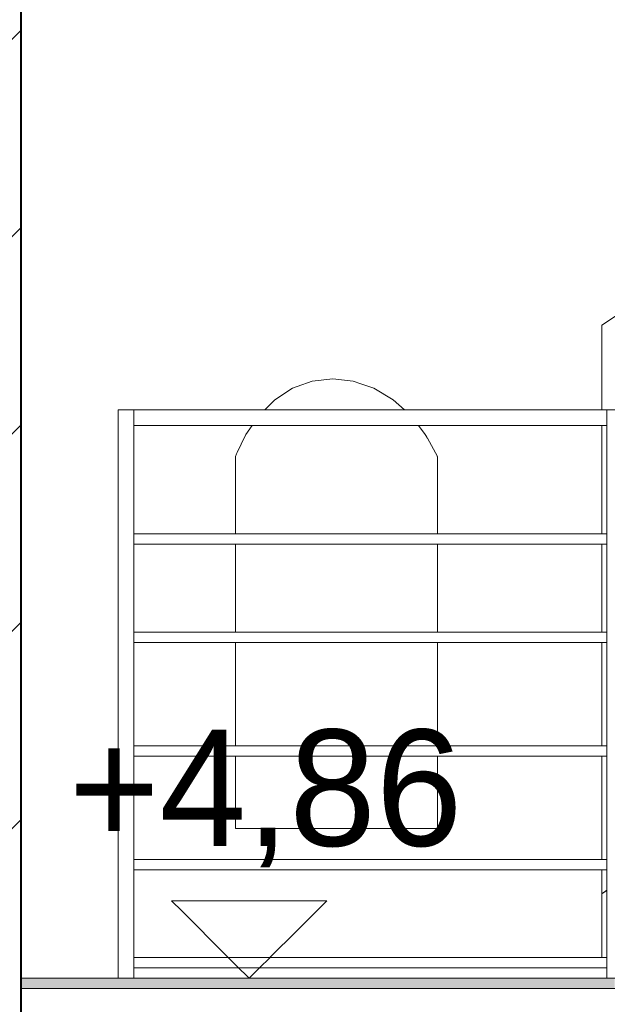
# Model space of a CAD drawing. Header units: millimetres. Extents: x 67877 to 166263, y -957 to 33454.
# Tile 48 of 98: x 79922 to 81058, y 11895 to 13801. Entities that reach past the tile are written whole.
import ezdxf

# ---------------------------------------------------------------- set-up
doc = ezdxf.new("R2010")
doc.units = ezdxf.units.MM
doc.linetypes.add('Wipeout_Contour', pattern=[1000, 0, -1000])
for name, color, linetype, lineweight in [('0_Nr_pióra__1', 7, 'Continuous', 13), ('0_Nr_pióra__103', 7, 'Continuous', 5), ('inw_schody zewnętrzne_Nr_pióra__1', 7, 'Continuous', 13), ('inw_schody zewnętrzne_Nr_pióra__103', 7, 'Continuous', 5), ('inw_schody zewnętrzne_Nr_pióra__27', 7, 'Continuous', 40)]:
    doc.layers.add(name, color=color, linetype=linetype, lineweight=lineweight)
doc.layers.add('inw_schody zewnętrzne', color=7, linetype='Continuous')
doc.styles.add('STYL_AUTOMATYCZNY_1', font='GOTHIC.TTF')
pattern_1 = [(45, (51469.33, 7089.58), (-190.9188, 190.9188), [])]

# ---------------------------------------------------------------- blocks, each defined once
blk = doc.blocks.new('Wymiary_55_4', base_point=(768627.9, 9083.1))
at = {"layer": '0_Nr_pióra__1', "linetype": 'Continuous'}
for p, q in [((768627.9, 9083.1), (768477.9, 9233.1)), ((768477.9, 9233.1), (768777.9, 9233.1)), ((768777.9, 9233.1), (768627.9, 9083.1))]:
    blk.add_line(p, q, dxfattribs=at)
at = {"layer": '0_Nr_pióra__1', "insert": (768279, 9297.4), "char_height": 225, "attachment_point": 7, "style": 'STYL_AUTOMATYCZNY_1'}
blk.add_mtext('\\A1;{\\pql;\\fCentury Gothic|b0|i0|c238|p34;+4,86}', dxfattribs=at)

msp = doc.modelspace()

# ---------------------------------------------------------------- wipeouts: each hides what was drawn before it
at = {"linetype": 'Wipeout_Contour', "ltscale": 3073088.579793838}
msp.add_wipeout([(79924.545, 14806.011), (79924.544, 11946.011), (79949.128, 11946.011), (79949.128, 14806.011)], dxfattribs=at).dxf.layer = 'inw_schody zewnętrzne'
at = {"linetype": 'Wipeout_Contour', "ltscale": 2306573.489375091}
msp.add_wipeout([(80487.852, 13101.412), (80567.337, 13101.412), (80527.595, 13106.011)], dxfattribs=at).dxf.layer = 'inw_schody zewnętrzne'
at = {"linetype": 'Wipeout_Contour', "ltscale": 3075441.391277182}
msp.add_wipeout([(80415.885, 13065.533), (80396.162, 13046.011), (80666.347, 13046.011), (80644.548, 13065.533)], dxfattribs=at).dxf.layer = 'inw_schody zewnętrzne'
at = {"linetype": 'Wipeout_Contour', "ltscale": 3074060.995850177}
msp.add_wipeout([(80232.111, 13016.011), (80142.904, 13016.011), (80142.904, 12806.011), (80232.111, 12806.011)], dxfattribs=at).dxf.layer = 'inw_schody zewnętrzne'
at = {"linetype": 'Wipeout_Contour', "ltscale": 4613159.747511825}
msp.add_wipeout([(80339.615, 12956.011), (80729.87, 12956.011), (80710.624, 12990.892), (80706.601, 12998.535), (80359.745, 12998.535), (80341.834, 12960.931)], dxfattribs=at).dxf.layer = 'inw_schody zewnętrzne'
at = {"linetype": 'Wipeout_Contour', "ltscale": 3074050.117984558}
msp.add_wipeout([(80142.904, 12786.011), (80142.904, 12616.011), (80232.111, 12616.011), (80232.111, 12786.011)], dxfattribs=at).dxf.layer = 'inw_schody zewnętrzne'
at = {"linetype": 'Wipeout_Contour', "ltscale": 3076449.645032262}
msp.add_wipeout([(80729.87, 12786.011), (80729.87, 12616.011), (80845.007, 12616.011), (80845.007, 12786.011)], dxfattribs=at).dxf.layer = 'inw_schody zewnętrzne'
at = {"linetype": 'Wipeout_Contour', "ltscale": 3074039.737354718}
msp.add_wipeout([(80142.904, 12596.011), (80142.904, 12396.011), (80232.111, 12396.011), (80232.111, 12596.011)], dxfattribs=at).dxf.layer = 'inw_schody zewnętrzne'
at = {"linetype": 'Wipeout_Contour', "ltscale": 3076439.27249884}
msp.add_wipeout([(80845.007, 12596.011), (80729.87, 12596.011), (80729.87, 12396.011), (80845.007, 12396.011)], dxfattribs=at).dxf.layer = 'inw_schody zewnętrzne'
at = {"linetype": 'Wipeout_Contour', "ltscale": 3074028.832707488}
msp.add_wipeout([(80142.904, 12176.011), (80232.111, 12176.011), (80232.111, 12376.011), (80142.904, 12376.011)], dxfattribs=at).dxf.layer = 'inw_schody zewnętrzne'
at = {"linetype": 'Wipeout_Contour', "ltscale": 3074018.891044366}
msp.add_wipeout([(80142.904, 11986.011), (80232.111, 11986.011), (80232.111, 12156.011), (80142.904, 12156.011)], dxfattribs=at).dxf.layer = 'inw_schody zewnętrzne'
at = {"linetype": 'Wipeout_Contour', "ltscale": 3074013.395280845}
msp.add_wipeout([(80142.904, 11946.011), (80232.111, 11946.011), (80232.111, 11966.011), (80142.904, 11966.011)], dxfattribs=at).dxf.layer = 'inw_schody zewnętrzne'

# ---------------------------------------------------------------- next in the draw order: wipeouts: each hides what was drawn before it
at = {"linetype": 'Wipeout_Contour', "ltscale": 3075436.848582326}
msp.add_wipeout([(80415.885, 13065.533), (80644.548, 13065.533), (80606.958, 13087.767), (80449.893, 13087.767)], dxfattribs=at).dxf.layer = 'inw_schody zewnętrzne'
at = {"linetype": 'Wipeout_Contour', "ltscale": 4611793.784616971}
msp.add_wipeout([(80232.111, 12806.011), (80339.615, 12806.011), (80339.615, 12956.011), (80341.834, 12960.931), (80341.834, 13016.011), (80232.111, 13016.011)], dxfattribs=at).dxf.layer = 'inw_schody zewnętrzne'
at = {"linetype": 'Wipeout_Contour', "ltscale": 3075447.285966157}
msp.add_wipeout([(80359.745, 12998.535), (80706.601, 12998.535), (80693.127, 13016.011), (80371.935, 13016.011)], dxfattribs=at).dxf.layer = 'inw_schody zewnętrzne'
at = {"linetype": 'Wipeout_Contour', "ltscale": 3074443.508079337}
msp.add_wipeout([(80339.615, 12786.011), (80232.111, 12786.011), (80232.111, 12616.011), (80339.615, 12616.011)], dxfattribs=at).dxf.layer = 'inw_schody zewnętrzne'
at = {"linetype": 'Wipeout_Contour', "ltscale": 3076958.214912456}
msp.add_wipeout([(80845.007, 12616.011), (80984.176, 12616.011), (80984.176, 12786.011), (80845.007, 12786.011)], dxfattribs=at).dxf.layer = 'inw_schody zewnętrzne'
at = {"linetype": 'Wipeout_Contour', "ltscale": 3074433.128777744}
msp.add_wipeout([(80232.111, 12396.011), (80339.615, 12396.011), (80339.615, 12596.011), (80232.111, 12596.011)], dxfattribs=at).dxf.layer = 'inw_schody zewnętrzne'
at = {"linetype": 'Wipeout_Contour', "ltscale": 3076947.844093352}
msp.add_wipeout([(80984.176, 12596.011), (80845.007, 12596.011), (80845.007, 12396.011), (80984.176, 12396.011)], dxfattribs=at).dxf.layer = 'inw_schody zewnętrzne'
at = {"linetype": 'Wipeout_Contour', "ltscale": 4611743.316420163}
msp.add_wipeout([(80232.111, 12376.011), (80232.111, 12176.011), (80341.834, 12176.011), (80341.834, 12236.011), (80339.615, 12236.011), (80339.615, 12376.011)], dxfattribs=at).dxf.layer = 'inw_schody zewnętrzne'
at = {"linetype": 'Wipeout_Contour', "ltscale": 3074416.722049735}
msp.add_wipeout([(80232.111, 11986.011), (80341.834, 11986.011), (80341.834, 12156.011), (80232.111, 12156.011)], dxfattribs=at).dxf.layer = 'inw_schody zewnętrzne'
at = {"linetype": 'Wipeout_Contour', "ltscale": 3074411.226998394}
msp.add_wipeout([(80341.834, 11966.011), (80232.111, 11966.011), (80232.111, 11946.011), (80341.834, 11946.011)], dxfattribs=at).dxf.layer = 'inw_schody zewnętrzne'
at = {"linetype": 'Wipeout_Contour', "ltscale": 9206737.238847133}
msp.add_wipeout([(79924.544, 10926.011), (79924.544, 11946.011), (79699.793, 11946.011), (79293.148, 11946.011), (78748.957, 11946.011), (77975.263, 11946.011), (77866.301, 11946.011), (77866.301, 10926.011), (77975.263, 10926.011), (78748.957, 10926.011), (79293.148, 10926.011), (79699.793, 10926.011)], dxfattribs=at).dxf.layer = 'inw_schody zewnętrzne'

# ---------------------------------------------------------------- next in the draw order: hatches: boundary and pattern name
at = {"layer": 'inw_schody zewnętrzne_Nr_pióra__1', "linetype": 'Continuous'}
h = msp.add_hatch(dxfattribs=at)
h.set_pattern_fill('Bloczki_ceramiczne_0004', color=256, style=0, pattern_type=2)
h.set_pattern_definition(pattern_1)
h.paths.add_polyline_path([(79924.544, 10926.011), (79924.544, 11946.011), (79699.793, 11946.011), (79293.148, 11946.011), (78748.957, 11946.011), (77975.263, 11946.011), (77866.301, 11946.011), (77866.301, 10926.011), (77975.263, 10926.011), (78748.957, 10926.011), (79293.148, 10926.011), (79699.793, 10926.011)])

# ---------------------------------------------------------------- next in the draw order: linework, layer by layer
at = {"layer": '0_Nr_pióra__1', "linetype": 'Continuous'}
for p, q in [((79924.544, 11926.011), (79931.102, 11926.011)), ((79931.102, 11926.011), (79942.032, 11926.011))]:
    msp.add_line(p, q, dxfattribs=at)
at = {"layer": '0_Nr_pióra__103', "linetype": 'Continuous'}
msp.add_line((81072.816, 11926.011), (79924.544, 11926.011), dxfattribs=at)

# ---------------------------------------------------------------- next in the draw order: wipeouts: each hides what was drawn before it
at = {"linetype": 'Wipeout_Contour', "ltscale": 4613132.990643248}
msp.add_wipeout([(80458.498, 13090.985), (80449.893, 13087.767), (80606.958, 13087.767), (80581.604, 13096.344), (80567.337, 13101.412), (80487.852, 13101.412)], dxfattribs=at).dxf.layer = 'inw_schody zewnętrzne'
at = {"linetype": 'Wipeout_Contour', "ltscale": 3074731.204247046}
msp.add_wipeout([(80341.834, 13016.011), (80341.834, 12960.931), (80359.745, 12998.535), (80371.935, 13016.011)], dxfattribs=at).dxf.layer = 'inw_schody zewnętrzne'
at = {"linetype": 'Wipeout_Contour', "ltscale": 4614539.500681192}
msp.add_wipeout([(80710.624, 12990.892), (80729.87, 12956.011), (80729.87, 12806.011), (80845.007, 12806.011), (80845.007, 13016.011), (80710.624, 13016.011)], dxfattribs=at).dxf.layer = 'inw_schody zewnętrzne'
at = {"linetype": 'Wipeout_Contour', "ltscale": 3075438.944734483}
msp.add_wipeout([(80339.615, 12616.011), (80729.87, 12616.011), (80729.87, 12786.011), (80339.615, 12786.011)], dxfattribs=at).dxf.layer = 'inw_schody zewnętrzne'
at = {"linetype": 'Wipeout_Contour', "ltscale": 3077383.797660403}
msp.add_wipeout([(80984.176, 12616.011), (81057.816, 12616.011), (81057.816, 12786.011), (80984.176, 12786.011)], dxfattribs=at).dxf.layer = 'inw_schody zewnętrzne'
at = {"linetype": 'Wipeout_Contour', "ltscale": 3075428.568791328}
msp.add_wipeout([(80339.615, 12596.011), (80339.615, 12396.011), (80729.87, 12396.011), (80729.87, 12596.011)], dxfattribs=at).dxf.layer = 'inw_schody zewnętrzne'
at = {"linetype": 'Wipeout_Contour', "ltscale": 3077373.428274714}
msp.add_wipeout([(80984.176, 12396.011), (81057.816, 12396.011), (81057.816, 12596.011), (80984.176, 12596.011)], dxfattribs=at).dxf.layer = 'inw_schody zewnętrzne'
at = {"linetype": 'Wipeout_Contour', "ltscale": 3074875.962957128}
msp.add_wipeout([(80341.834, 12176.011), (80458.498, 12176.011), (80458.498, 12236.011), (80341.834, 12236.011)], dxfattribs=at).dxf.layer = 'inw_schody zewnętrzne'
at = {"linetype": 'Wipeout_Contour', "ltscale": 3074869.463606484}
msp.add_wipeout([(80458.498, 12156.011), (80341.834, 12156.011), (80341.834, 11986.011), (80458.498, 11986.011)], dxfattribs=at).dxf.layer = 'inw_schody zewnętrzne'
at = {"linetype": 'Wipeout_Contour', "ltscale": 3074863.969364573}
msp.add_wipeout([(80341.834, 11946.011), (80458.498, 11946.011), (80458.498, 11966.011), (80341.834, 11966.011)], dxfattribs=at).dxf.layer = 'inw_schody zewnętrzne'

# ---------------------------------------------------------------- next in the draw order: linework, layer by layer
at = {"layer": 'inw_schody zewnętrzne_Nr_pióra__103', "linetype": 'Continuous'}
for p, q in [((80458.498, 13090.985), (80487.852, 13101.412)), ((80487.852, 13101.412), (80527.595, 13106.011)), ((80527.595, 13106.011), (80567.337, 13101.412)), ((80567.337, 13101.412), (80581.604, 13096.344)), ((80581.604, 13096.344), (80606.958, 13087.767)), ((80415.885, 13065.533), (80449.893, 13087.767)), ((80449.893, 13087.767), (80458.498, 13090.985)), ((80606.958, 13087.767), (80644.548, 13065.533))]:
    msp.add_line(p, q, dxfattribs=at)

# ---------------------------------------------------------------- next in the draw order: wipeouts: each hides what was drawn before it
at = {"linetype": 'Wipeout_Contour', "ltscale": 3075696.534844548}
msp.add_wipeout([(80142.904, 12616.011), (80142.904, 12596.011), (81057.816, 12596.011), (81057.816, 12616.011)], dxfattribs=at)
at = {"linetype": 'Wipeout_Contour', "ltscale": 9207042.629248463}
msp.add_wipeout([(77866.301, 14826.011), (77866.301, 11946.011), (77975.263, 11946.011), (78748.957, 11946.011), (79293.148, 11946.011), (79699.793, 11946.011), (79924.544, 11946.011), (79924.544, 14826.011), (79699.793, 14826.011), (79293.148, 14826.011), (78748.957, 14826.011), (77975.263, 14826.011)], dxfattribs=at).dxf.layer = 'inw_schody zewnętrzne'
at = {"linetype": 'Wipeout_Contour', "ltscale": 3076135.924412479}
msp.add_wipeout([(80693.127, 13016.011), (80706.601, 12998.535), (80710.624, 12990.892), (80710.624, 13016.011)], dxfattribs=at).dxf.layer = 'inw_schody zewnętrzne'
at = {"linetype": 'Wipeout_Contour', "ltscale": 3076969.082495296}
msp.add_wipeout([(80984.176, 13016.011), (80845.007, 13016.011), (80845.007, 12806.011), (80984.176, 12806.011)], dxfattribs=at).dxf.layer = 'inw_schody zewnętrzne'
at = {"linetype": 'Wipeout_Contour', "ltscale": 3075448.237732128}
msp.add_wipeout([(80729.87, 12956.011), (80339.615, 12956.011), (80339.615, 12806.011), (80729.87, 12806.011)], dxfattribs=at).dxf.layer = 'inw_schody zewnętrzne'
at = {"linetype": 'Wipeout_Contour', "ltscale": 3075355.467520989}
msp.add_wipeout([(80458.498, 12176.011), (80581.604, 12176.011), (80581.604, 12236.011), (80458.498, 12236.011)], dxfattribs=at).dxf.layer = 'inw_schody zewnętrzne'
at = {"linetype": 'Wipeout_Contour', "ltscale": 3075348.969183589}
msp.add_wipeout([(80458.498, 12156.011), (80458.498, 11986.011), (80581.604, 11986.011), (80581.604, 12156.011)], dxfattribs=at).dxf.layer = 'inw_schody zewnętrzne'
at = {"linetype": 'Wipeout_Contour', "ltscale": 3075343.475798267}
msp.add_wipeout([(80458.498, 11966.011), (80458.498, 11946.011), (80581.604, 11946.011), (80581.604, 11966.011)], dxfattribs=at).dxf.layer = 'inw_schody zewnętrzne'

# ---------------------------------------------------------------- next in the draw order: hatches: boundary and pattern name
at = {"layer": 'inw_schody zewnętrzne_Nr_pióra__1', "linetype": 'Continuous'}
h = msp.add_hatch(dxfattribs=at)
h.set_pattern_fill('Bloczki_ceramiczne_0004', color=256, style=0, pattern_type=2)
h.set_pattern_definition(pattern_1)
h.paths.add_polyline_path([(77866.301, 14826.011), (77866.301, 11946.011), (77975.263, 11946.011), (78748.957, 11946.011), (79293.148, 11946.011), (79699.793, 11946.011), (79924.544, 11946.011), (79924.544, 14826.011), (79699.793, 14826.011), (79293.148, 14826.011), (78748.957, 14826.011), (77975.263, 14826.011)])

# ---------------------------------------------------------------- next in the draw order: linework, layer by layer
at = {"layer": '0_Nr_pióra__1', "linetype": 'Continuous'}
for p, q in [((79924.544, 11946.011), (79931.102, 11946.011)), ((79924.544, 11946.011), (79924.544, 11926.011)), ((79931.102, 11946.011), (79942.032, 11946.011))]:
    msp.add_line(p, q, dxfattribs=at)
at = {"layer": 'inw_schody zewnętrzne_Nr_pióra__103', "linetype": 'Continuous'}
for p, q in [((80341.834, 12960.931), (80359.745, 12998.535)), ((80706.601, 12998.535), (80710.624, 12990.892)), ((80710.624, 12990.892), (80729.87, 12956.011)), ((80339.615, 12956.011), (80341.834, 12960.931))]:
    msp.add_line(p, q, dxfattribs=at)
at = {"layer": 'inw_schody zewnętrzne_Nr_pióra__27', "linetype": 'Continuous'}
for p, q in [((79924.544, 14826.011), (79924.544, 11946.011)), ((79924.544, 11946.011), (79924.544, 10926.011))]:
    msp.add_line(p, q, dxfattribs=at)

# ---------------------------------------------------------------- next in the draw order: wipeouts: each hides what was drawn before it
at = {"linetype": 'Wipeout_Contour', "ltscale": 3077394.663740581}
msp.add_wipeout([(81057.816, 13016.011), (80984.176, 13016.011), (80984.176, 12806.011), (81057.816, 12806.011)], dxfattribs=at).dxf.layer = 'inw_schody zewnętrzne'
at = {"linetype": 'Wipeout_Contour', "ltscale": 3075859.682832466}
msp.add_wipeout([(80581.604, 12236.011), (80581.604, 12176.011), (80710.624, 12176.011), (80710.624, 12236.011)], dxfattribs=at).dxf.layer = 'inw_schody zewnętrzne'
at = {"linetype": 'Wipeout_Contour', "ltscale": 3075853.185560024}
msp.add_wipeout([(80581.604, 12156.011), (80581.604, 11986.011), (80710.624, 11986.011), (80710.624, 12156.011)], dxfattribs=at).dxf.layer = 'inw_schody zewnętrzne'
at = {"linetype": 'Wipeout_Contour', "ltscale": 3075847.693075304}
msp.add_wipeout([(80581.604, 11946.011), (80710.624, 11946.011), (80710.624, 11966.011), (80581.604, 11966.011)], dxfattribs=at).dxf.layer = 'inw_schody zewnętrzne'

# ---------------------------------------------------------------- next in the draw order: wipeouts: each hides what was drawn before it
at = {"linetype": 'Wipeout_Contour', "ltscale": 3075739.616202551}
msp.add_wipeout([(80142.904, 13046.011), (80142.904, 13016.011), (81063.878, 13016.011), (81072.816, 13046.011)], dxfattribs=at)
at = {"linetype": 'Wipeout_Contour', "ltscale": 3075706.258736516}
msp.add_wipeout([(80142.904, 12806.011), (80142.904, 12786.011), (81057.816, 12786.011), (81057.816, 12806.011)], dxfattribs=at)
at = {"linetype": 'Wipeout_Contour', "ltscale": 4614488.666323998}
msp.add_wipeout([(80729.87, 12236.011), (80710.624, 12236.011), (80710.624, 12176.011), (80845.007, 12176.011), (80845.007, 12376.011), (80729.87, 12376.011)], dxfattribs=at).dxf.layer = 'inw_schody zewnętrzne'
at = {"linetype": 'Wipeout_Contour', "ltscale": 3076379.953630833}
msp.add_wipeout([(80845.007, 12156.011), (80710.624, 12156.011), (80710.624, 11986.011), (80845.007, 11986.011)], dxfattribs=at).dxf.layer = 'inw_schody zewnętrzne'
at = {"linetype": 'Wipeout_Contour', "ltscale": 3076374.462086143}
msp.add_wipeout([(80710.624, 11966.011), (80710.624, 11946.011), (80845.007, 11946.011), (80845.007, 11966.011)], dxfattribs=at).dxf.layer = 'inw_schody zewnętrzne'

# ---------------------------------------------------------------- next in the draw order: linework, layer by layer
at = {"layer": 'inw_schody zewnętrzne_Nr_pióra__103', "linetype": 'Continuous'}
for p, q in [((80396.162, 13046.011), (80415.885, 13065.533)), ((80644.548, 13065.533), (80666.347, 13046.011)), ((80359.745, 12998.535), (80371.935, 13016.011)), ((80693.127, 13016.011), (80706.601, 12998.535)), ((80339.615, 12806.011), (80339.615, 12956.011)), ((80729.87, 12956.011), (80729.87, 12806.011)), ((80339.615, 12616.011), (80339.615, 12786.011)), ((80729.87, 12786.011), (80729.87, 12616.011))]:
    msp.add_line(p, q, dxfattribs=at)

# ---------------------------------------------------------------- next in the draw order: wipeouts: each hides what was drawn before it
at = {"linetype": 'Wipeout_Contour', "ltscale": 2308177.30237064}
msp.add_wipeout([(81057.816, 13046.011), (81072.816, 13046.011), (81057.816, 13050.48)], dxfattribs=at)
at = {"linetype": 'Wipeout_Contour', "ltscale": 3075419.127305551}
msp.add_wipeout([(80339.615, 12236.011), (80729.87, 12236.011), (80729.87, 12376.011), (80339.615, 12376.011)], dxfattribs=at).dxf.layer = 'inw_schody zewnętrzne'
at = {"linetype": 'Wipeout_Contour', "ltscale": 3076936.949752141}
msp.add_wipeout([(80845.007, 12376.011), (80845.007, 12176.011), (80984.176, 12176.011), (80984.176, 12376.011)], dxfattribs=at).dxf.layer = 'inw_schody zewnętrzne'
at = {"linetype": 'Wipeout_Contour', "ltscale": 3076927.017483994}
msp.add_wipeout([(80984.176, 12156.011), (80845.007, 12156.011), (80845.007, 11986.011), (80984.176, 11986.011)], dxfattribs=at).dxf.layer = 'inw_schody zewnętrzne'
at = {"linetype": 'Wipeout_Contour', "ltscale": 3076921.526915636}
msp.add_wipeout([(80845.007, 11966.011), (80845.007, 11946.011), (80984.176, 11946.011), (80984.176, 11966.011)], dxfattribs=at).dxf.layer = 'inw_schody zewnętrzne'

# ---------------------------------------------------------------- next in the draw order: linework, layer by layer
at = {"layer": 'inw_schody zewnętrzne_Nr_pióra__103', "linetype": 'Continuous'}
for p, q in [((80341.834, 12236.011), (80339.615, 12236.011)), ((80341.834, 12236.011), (80458.498, 12236.011)), ((80458.498, 12236.011), (80581.604, 12236.011)), ((80581.604, 12236.011), (80710.624, 12236.011)), ((80710.624, 12236.011), (80729.87, 12236.011))]:
    msp.add_line(p, q, dxfattribs=at)

# ---------------------------------------------------------------- next in the draw order: wipeouts: each hides what was drawn before it
at = {"linetype": 'Wipeout_Contour', "ltscale": 3077362.535440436}
msp.add_wipeout([(80984.176, 12176.011), (81057.816, 12176.011), (81057.816, 12376.011), (80984.176, 12376.011)], dxfattribs=at).dxf.layer = 'inw_schody zewnętrzne'
at = {"linetype": 'Wipeout_Contour', "ltscale": 3077352.60454615}
msp.add_wipeout([(80984.176, 12156.011), (80984.176, 11986.011), (81057.816, 11986.011), (81057.816, 12156.011)], dxfattribs=at).dxf.layer = 'inw_schody zewnętrzne'
at = {"linetype": 'Wipeout_Contour', "ltscale": 3846735.479440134}
msp.add_wipeout([(80984.176, 11946.011), (81072.816, 11946.011), (81057.816, 11950.48), (81057.816, 11966.011), (80984.176, 11966.011)], dxfattribs=at).dxf.layer = 'inw_schody zewnętrzne'

# ---------------------------------------------------------------- next in the draw order: wipeouts: each hides what was drawn before it
at = {"linetype": 'Wipeout_Contour', "ltscale": 3075685.510176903}
msp.add_wipeout([(80142.904, 12396.011), (80142.904, 12376.011), (81057.816, 12376.011), (81057.816, 12396.011)], dxfattribs=at)
at = {"linetype": 'Wipeout_Contour', "ltscale": 3075674.737252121}
msp.add_wipeout([(80142.904, 12176.011), (80142.904, 12156.011), (81057.816, 12156.011), (81057.816, 12176.011)], dxfattribs=at)
at = {"linetype": 'Wipeout_Contour', "ltscale": 3075665.63595526}
msp.add_wipeout([(81057.816, 11986.011), (80142.904, 11986.011), (80142.904, 11966.011), (81057.816, 11966.011)], dxfattribs=at)

# ---------------------------------------------------------------- next in the draw order: linework, layer by layer
at = {"layer": 'inw_schody zewnętrzne_Nr_pióra__103', "linetype": 'Continuous'}
for p, q in [((80339.615, 12396.011), (80339.615, 12596.011)), ((80729.87, 12596.011), (80729.87, 12396.011)), ((80339.615, 12236.011), (80339.615, 12376.011)), ((80729.87, 12376.011), (80729.87, 12236.011))]:
    msp.add_line(p, q, dxfattribs=at)

# ---------------------------------------------------------------- next in the draw order: wipeouts: each hides what was drawn before it
at = {"linetype": 'Wipeout_Contour', "ltscale": 3073802.103380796}
msp.add_wipeout([(80112.904, 11946.011), (80142.904, 11946.011), (80142.904, 13046.011), (80112.904, 13046.011)], dxfattribs=at)
at = {"linetype": 'Wipeout_Contour', "ltscale": 6155158.180631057}
msp.add_wipeout([(81057.816, 13016.011), (81057.816, 11950.48), (81072.816, 11946.011), (81072.816, 12138.174), (81087.816, 12148.558), (81087.816, 13041.543), (81072.816, 13046.011), (81063.878, 13016.011)], dxfattribs=at)

# ---------------------------------------------------------------- next in the draw order: hatches: boundary and pattern name
at = {"layer": '0_Nr_pióra__1', "linetype": 'Continuous'}
msp.add_hatch(color=256, dxfattribs=at).paths.add_polyline_path([(81072.816, 11926.011), (81072.816, 11946.011), (79924.544, 11946.011), (79924.544, 11926.011)])

# ---------------------------------------------------------------- next in the draw order: linework, layer by layer
at = {"layer": '0_Nr_pióra__103', "linetype": 'Continuous'}
for p, q in [((80112.904, 13046.011), (80142.904, 13046.011)), ((80112.904, 11946.011), (80112.904, 13046.011)), ((80142.904, 13016.011), (80142.904, 13046.011)), ((80142.904, 11946.011), (80142.904, 13016.011)), ((80142.904, 11986.011), (81038.756, 11986.011)), ((81038.756, 11986.011), (81057.816, 11986.011)), ((80142.904, 11966.011), (81038.756, 11966.011)), ((81038.756, 11966.011), (81057.816, 11966.011)), ((81072.816, 11946.011), (79927.823, 11946.011))]:
    msp.add_line(p, q, dxfattribs=at)
at = {"layer": 'inw_schody zewnętrzne_Nr_pióra__103', "linetype": 'Continuous'}
msp.add_line((80112.904, 12347.793), (80112.904, 13046.011), dxfattribs=at)

# ---------------------------------------------------------------- next in the draw order: block references
at = {"linetype": 'Continuous'}
msp.add_blockref('Wymiary_55_4', (80365.885, 11946.011), dxfattribs=at)

# ---------------------------------------------------------------- next in the draw order: wipeouts: each hides what was drawn before it
at = {"linetype": 'Wipeout_Contour', "ltscale": 6924485.627470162}
msp.add_wipeout([(81047.991, 12109.622), (81057.816, 12116.208), (81057.816, 13019.975), (81056.398, 13020.902), (81057.816, 13023.07), (81057.816, 13055.819), (81077.984, 13042.632), (81077.984, 13229.728), (81047.991, 13209.622)], dxfattribs=at)

# ---------------------------------------------------------------- next in the draw order: linework, layer by layer
at = {"layer": '0_Nr_pióra__103', "linetype": 'Continuous'}
for p, q in [((81047.991, 13209.622), (81077.984, 13229.728)), ((81047.991, 13046.011), (81047.991, 13209.622)), ((80142.904, 13046.011), (81087.816, 13046.011)), ((81057.816, 13046.011), (81072.816, 13046.011)), ((80142.904, 12806.011), (81057.816, 12806.011)), ((80142.904, 12786.011), (81057.816, 12786.011)), ((81047.991, 12616.011), (81047.991, 12786.011)), ((80142.904, 12616.011), (81057.816, 12616.011)), ((80142.904, 12596.011), (81057.816, 12596.011)), ((81047.991, 12396.011), (81047.991, 12596.011)), ((80142.904, 12396.011), (81057.816, 12396.011)), ((80142.904, 12376.011), (81057.816, 12376.011)), ((81047.991, 12176.011), (81047.991, 12376.011)), ((80142.904, 12176.011), (81057.816, 12176.011)), ((80142.904, 12156.011), (81057.816, 12156.011))]:
    msp.add_line(p, q, dxfattribs=at)

# ---------------------------------------------------------------- next in the draw order: wipeouts: each hides what was drawn before it
at = {"linetype": 'Wipeout_Contour', "ltscale": 2308158.851836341}
msp.add_wipeout([(81057.816, 13023.07), (81056.398, 13020.902), (81057.816, 13019.975)], dxfattribs=at)
at = {"linetype": 'Wipeout_Contour', "ltscale": 3077482.810200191}
msp.add_wipeout([(81057.816, 12116.208), (81047.991, 12109.622), (81048.651, 12109.843), (81057.816, 12115.987)], dxfattribs=at)

# ---------------------------------------------------------------- next in the draw order: linework, layer by layer
at = {"layer": '0_Nr_pióra__103', "linetype": 'Continuous'}
for p, q in [((81057.816, 13016.011), (81057.816, 13046.011)), ((81057.816, 13023.07), (81057.816, 13046.011)), ((80142.904, 13016.011), (81057.816, 13016.011)), ((81047.991, 12806.011), (81047.991, 13016.011)), ((81057.816, 11946.011), (81057.816, 13016.011)), ((81047.991, 11986.011), (81047.991, 12156.011)), ((81047.991, 12109.622), (81057.816, 12116.208)), ((81048.651, 12109.843), (81047.991, 12109.622)), ((81057.816, 12115.987), (81048.651, 12109.843))]:
    msp.add_line(p, q, dxfattribs=at)

doc.saveas('drawing.dxf')
